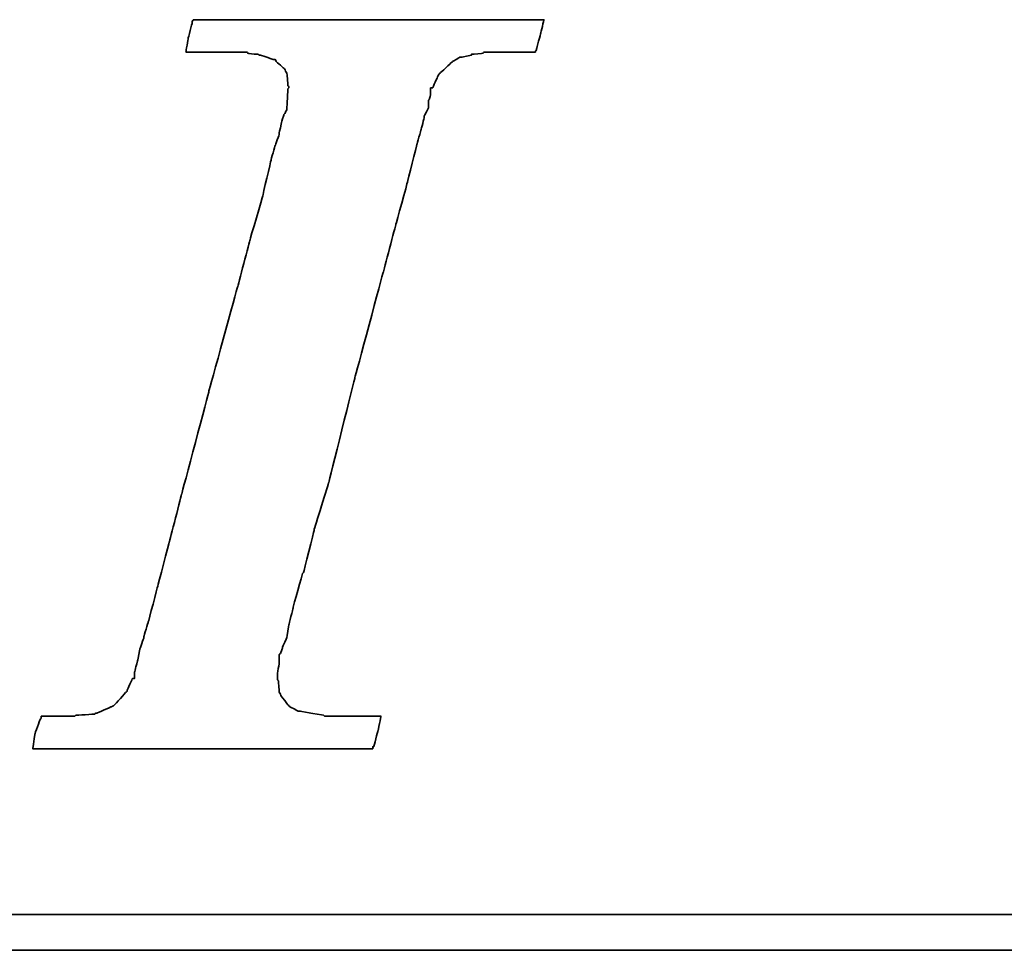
# Model space of a CAD drawing. Header units: millimetres. Extents: x 292 to 530, y -432 to -356.
# Tile 32 of 52: x 463.83 to 465.89, y -409.1 to -407.16. Entities that reach past the tile are written whole.
import ezdxf

# ---------------------------------------------------------------- set-up
doc = ezdxf.new("R2010")
doc.units = ezdxf.units.MM
doc.header["$LTSCALE"] = 0.1
doc.layers.add('DIM', color=4, linetype='CONTINUOUS')
doc.layers.add('layer 1', color=7, linetype='CONTINUOUS')

# ---------------------------------------------------------------- blocks, each defined once
blk = doc.blocks.new('TBI MOTION logo(完整正式版)')
at = {"layer": 'layer 1', "color": 22, "lineweight": 35}
for points, knots in [([(-40.59125, -7.94375), (-40.59125, -7.94375), (-40.97375, -7.94375), (-40.97375, -7.94375), (-40.97375, -7.94375), (-40.97375, -7.94375), (-41.38125, -7.94375), (-41.38125, -7.94375), (-41.38125, -7.94375), (-41.38125, -7.94375), (-41.54875, -7.94375), (-41.54875, -7.94375), (-41.54875, -7.94375), (-41.54875, -7.94375), (-41.59875, -7.94375), (-41.59875, -7.94375), (-41.59875, -7.94375), (-41.59875, -7.94375), (-41.88375, -7.94375), (-41.88375, -7.94375), (-41.88375, -7.94375), (-41.88375, -7.94375), (-41.90875, -7.91875), (-41.90875, -7.91875), (-41.90875, -7.91875), (-41.90875, -7.91875), (-42.19875, -7.87125), (-42.19875, -7.87125), (-42.19875, -7.87125), (-42.19875, -7.87125), (-42.43875, -7.82375), (-42.43875, -7.82375), (-42.43875, -7.82375), (-42.43875, -7.82375), (-42.45875, -7.82375), (-42.45875, -7.82375), (-42.45875, -7.82375), (-42.45875, -7.82375), (-42.48625, -7.82375), (-42.48625, -7.82375), (-42.48625, -7.82375), (-42.48625, -7.82375), (-42.67625, -7.72375), (-42.67625, -7.72375), (-42.67625, -7.72375), (-42.67625, -7.72375), (-42.70125, -7.70375), (-42.70125, -7.70375), (-42.70125, -7.70375), (-42.70125, -7.70375), (-42.72375, -7.67875), (-42.72375, -7.67875), (-42.72375, -7.67875), (-42.72375, -7.67875), (-42.86875, -7.48875), (-42.86875, -7.48875), (-42.86875, -7.48875), (-42.86875, -7.48875), (-42.89375, -7.43875), (-42.89375, -7.43875), (-42.89375, -7.43875), (-42.89375, -7.43875), (-42.91875, -7.38875), (-42.91875, -7.38875), (-42.91875, -7.38875), (-42.91875, -7.38875), (-42.93875, -7.12875), (-42.93875, -7.12875), (-42.93875, -7.12875), (-42.93875, -7.12875), (-42.96375, -7.10375), (-42.96375, -7.10375), (-42.96375, -7.10375), (-42.96375, -7.10375), (-42.96375, -7.05375), (-42.96375, -7.05375), (-42.96375, -7.05375), (-42.96375, -7.05375), (-42.96375, -7.00875), (-42.96375, -7.00875), (-42.96375, -7.00875), (-42.96375, -7.00875), (-42.91875, -6.69625), (-42.91875, -6.69625), (-42.91875, -6.69625), (-42.91875, -6.69625), (-42.91875, -6.62375), (-42.91875, -6.62375), (-42.91875, -6.62375), (-42.91875, -6.62375), (-42.91875, -6.59625), (-42.91875, -6.59625), (-42.91875, -6.59625), (-42.91875, -6.59625), (-42.91875, -6.57375), (-42.91875, -6.57375), (-42.91875, -6.57375), (-42.91875, -6.57375), (-42.91875, -6.52875), (-42.91875, -6.52875), (-42.91875, -6.52875), (-42.91875, -6.52875), (-42.89375, -6.50375), (-42.89375, -6.50375), (-42.89375, -6.50375), (-42.89375, -6.50375), (-42.84375, -6.38375), (-42.84375, -6.38375), (-42.84375, -6.38375), (-42.84375, -6.38375), (-42.84375, -6.35875), (-42.84375, -6.35875), (-42.84375, -6.35875), (-42.84375, -6.35875), (-42.74625, -6.14375), (-42.74625, -6.14375), (-42.74625, -6.14375), (-42.74625, -6.14375), (-42.70125, -5.85375), (-42.70125, -5.85375), (-42.70125, -5.85375), (-42.70125, -5.85375), (-42.60375, -5.47125), (-42.60375, -5.47125), (-42.60375, -5.47125), (-42.60375, -5.47125), (-42.60375, -5.44875), (-42.60375, -5.44875), (-42.60375, -5.44875), (-42.60375, -5.44875), (-42.38875, -4.67875), (-42.38875, -4.67875), (-42.38875, -4.67875), (-42.38875, -4.67875), (-42.36375, -4.65375), (-42.36375, -4.65375), (-42.36375, -4.65375), (-42.36375, -4.65375), (-42.12375, -3.69625), (-42.12375, -3.69625), (-42.12375, -3.69625), (-42.12375, -3.69625), (-42.12375, -3.67374), (-42.12375, -3.67374), (-42.12375, -3.67374), (-42.12375, -3.67374), (-41.78875, -2.59374), (-41.78875, -2.59374), (-41.78875, -2.59374), (-41.78875, -2.59374), (-41.18875, -0.19375), (-41.18875, -0.19375), (-41.18875, -0.19375), (-41.18875, -0.19375), (-40.54375, 2.20624), (-40.54375, 2.20624), (-40.54375, 2.20624), (-40.54375, 2.20624), (-40.25375, 3.30875), (-40.25375, 3.30875), (-40.25375, 3.30875), (-40.25375, 3.30875), (-39.98875, 4.27125), (-39.98875, 4.27125), (-39.98875, 4.27125), (-39.98875, 4.27125), (-39.77375, 5.13125), (-39.77375, 5.13125), (-39.77375, 5.13125), (-39.77375, 5.13125), (-39.67875, 5.47125), (-39.67875, 5.47125), (-39.67875, 5.47125), (-39.67875, 5.47125), (-39.60375, 5.75625), (-39.60375, 5.75625), (-39.60375, 5.75625), (-39.60375, 5.75625), (-39.60375, 5.78125), (-39.60375, 5.78125), (-39.60375, 5.78125), (-39.60375, 5.78125), (-39.50875, 5.97125), (-39.50875, 5.97125), (-39.50875, 5.97125), (-39.50875, 5.97125), (-39.50875, 6.13875), (-39.50875, 6.13875), (-39.50875, 6.13875), (-39.50875, 6.13875), (-39.48625, 6.16625), (-39.48625, 6.16625), (-39.48625, 6.16625), (-39.48625, 6.16625), (-39.46125, 6.28625), (-39.46125, 6.28625), (-39.46125, 6.28625), (-39.46125, 6.28625), (-39.46125, 6.42625), (-39.46125, 6.42625), (-39.46125, 6.42625), (-39.46125, 6.42625), (-39.41375, 6.42625), (-39.41375, 6.42625), (-39.41375, 6.42625), (-39.41375, 6.42625), (-39.29375, 6.69125), (-39.29375, 6.69125), (-39.29375, 6.69125), (-39.29375, 6.69125), (-39.26875, 6.74125), (-39.26875, 6.74125), (-39.26875, 6.74125), (-39.26875, 6.74125), (-39.24375, 6.76625), (-39.24375, 6.76625), (-39.24375, 6.76625), (-39.24375, 6.76625), (-38.98375, 7.00624), (-38.98375, 7.00624), (-38.98375, 7.00624), (-38.98375, 7.00624), (-38.95625, 7.02624), (-38.95625, 7.02624), (-38.95625, 7.02624), (-38.95625, 7.02624), (-38.78875, 7.12624), (-38.78875, 7.12624), (-38.78875, 7.12624), (-38.78875, 7.12624), (-38.76375, 7.12624), (-38.76375, 7.12624), (-38.76375, 7.12624), (-38.76375, 7.12624), (-38.74375, 7.12624), (-38.74375, 7.12624), (-38.74375, 7.12624), (-38.74375, 7.12624), (-38.52875, 7.17125), (-38.52875, 7.17125), (-38.52875, 7.17125), (-38.52875, 7.17125), (-38.52875, 7.19624), (-38.52875, 7.19624), (-38.52875, 7.19624), (-38.52875, 7.19624), (-38.50375, 7.19624), (-38.50375, 7.19624), (-38.50375, 7.19624), (-38.50375, 7.19624), (-38.26125, 7.21875), (-38.26125, 7.21875), (-38.26125, 7.21875), (-38.26125, 7.21875), (-38.23875, 7.24624), (-38.23875, 7.24624), (-38.23875, 7.24624), (-38.23875, 7.24624), (-38.21625, 7.24624), (-38.21625, 7.24624), (-38.21625, 7.24624), (-38.21625, 7.24624), (-38.18875, 7.24624), (-38.18875, 7.24624), (-38.18875, 7.24624), (-38.18875, 7.24624), (-37.90375, 7.24624), (-37.90375, 7.24624), (-37.90375, 7.24624), (-37.90375, 7.24624), (-37.85375, 7.24624), (-37.85375, 7.24624), (-37.85375, 7.24624), (-37.85375, 7.24624), (-37.75875, 7.24624), (-37.75875, 7.24624), (-37.75875, 7.24624), (-37.75875, 7.24624), (-37.42375, 7.24624), (-37.42375, 7.24624), (-37.42375, 7.24624), (-37.42375, 7.24624), (-37.08875, 7.24624), (-37.08875, 7.24624), (-37.08875, 7.24624), (-37.08875, 7.24624), (-37.06375, 7.24624), (-37.06375, 7.24624), (-37.06375, 7.24624), (-37.06375, 7.24624), (-37.06375, 7.26624), (-37.06375, 7.26624), (-37.06375, 7.26624), (-37.06375, 7.26624), (-37.03875, 7.29125), (-37.03875, 7.29125), (-37.03875, 7.29125), (-37.03875, 7.29125), (-37.03875, 7.31625), (-37.03875, 7.31625), (-37.03875, 7.31625), (-37.03875, 7.31625), (-36.94125, 7.67625), (-36.94125, 7.67625), (-36.94125, 7.67625), (-36.94125, 7.67625), (-36.86875, 7.98625), (-36.86875, 7.98625), (-36.86875, 7.98625), (-36.86875, 7.98625), (-36.98875, 7.98625), (-36.98875, 7.98625), (-36.98875, 7.98625), (-36.98875, 7.98625), (-37.42375, 7.98625), (-37.42375, 7.98625), (-37.42375, 7.98625), (-37.42375, 7.98625), (-37.94875, 7.98625), (-37.94875, 7.98625), (-37.94875, 7.98625), (-37.94875, 7.98625), (-38.57375, 7.98625), (-38.57375, 7.98625), (-38.57375, 7.98625), (-38.57375, 7.98625), (-39.29375, 7.98625), (-39.29375, 7.98625), (-39.29375, 7.98625), (-39.29375, 7.98625), (-40.82875, 7.98625), (-40.82875, 7.98625), (-40.82875, 7.98625), (-40.82875, 7.98625), (-42.36375, 7.98625), (-42.36375, 7.98625), (-42.36375, 7.98625), (-42.36375, 7.98625), (-43.08375, 7.98625), (-43.08375, 7.98625), (-43.08375, 7.98625), (-43.08375, 7.98625), (-43.70875, 7.98625), (-43.70875, 7.98625), (-43.70875, 7.98625), (-43.70875, 7.98625), (-44.23375, 7.98625), (-44.23375, 7.98625), (-44.23375, 7.98625), (-44.23375, 7.98625), (-44.66875, 7.98625), (-44.66875, 7.98625), (-44.66875, 7.98625), (-44.66875, 7.98625), (-44.88375, 7.98625), (-44.88375, 7.98625), (-44.88375, 7.98625), (-44.88375, 7.98625), (-44.90875, 7.94125), (-44.90875, 7.94125), (-44.90875, 7.94125), (-44.90875, 7.94125), (-44.90875, 7.91625), (-44.90875, 7.91625), (-44.90875, 7.91625), (-44.90875, 7.91625), (-45.00375, 7.55625), (-45.00375, 7.55625), (-45.00375, 7.55625), (-45.00375, 7.55625), (-45.05375, 7.24624), (-45.05375, 7.24624), (-45.05375, 7.24624), (-45.05375, 7.24624), (-44.61875, 7.24624), (-44.61875, 7.24624), (-44.61875, 7.24624), (-44.61875, 7.24624), (-44.11375, 7.24624), (-44.11375, 7.24624), (-44.11375, 7.24624), (-44.11375, 7.24624), (-43.99375, 7.24624), (-43.99375, 7.24624), (-43.99375, 7.24624), (-43.99375, 7.24624), (-43.94625, 7.24624), (-43.94625, 7.24624), (-43.94625, 7.24624), (-43.94625, 7.24624), (-43.92374, 7.24624), (-43.92374, 7.24624), (-43.92374, 7.24624), (-43.92374, 7.24624), (-43.65875, 7.24624), (-43.65875, 7.24624), (-43.65875, 7.24624), (-43.65875, 7.24624), (-43.63875, 7.21875), (-43.63875, 7.21875), (-43.63875, 7.21875), (-43.63875, 7.21875), (-43.46875, 7.19624), (-43.46875, 7.19624), (-43.46875, 7.19624), (-43.46875, 7.19624), (-43.39875, 7.19624), (-43.39875, 7.19624), (-43.39875, 7.19624), (-43.39875, 7.19624), (-43.37125, 7.17125), (-43.37125, 7.17125), (-43.37125, 7.17125), (-43.37125, 7.17125), (-43.34875, 7.17125), (-43.34875, 7.17125), (-43.34875, 7.17125), (-43.34875, 7.17125), (-43.20375, 7.12624), (-43.20375, 7.12624), (-43.20375, 7.12624), (-43.20375, 7.12624), (-43.05875, 7.07624), (-43.05875, 7.07624), (-43.05875, 7.07624), (-43.05875, 7.07624), (-43.01375, 7.07624), (-43.01375, 7.07624), (-43.01375, 7.07624), (-43.01375, 7.07624), (-42.98875, 7.02624), (-42.98875, 7.02624), (-42.98875, 7.02624), (-42.98875, 7.02624), (-42.79875, 6.86125), (-42.79875, 6.86125), (-42.79875, 6.86125), (-42.79875, 6.86125), (-42.77375, 6.81125), (-42.77375, 6.81125), (-42.77375, 6.81125), (-42.77375, 6.81125), (-42.74625, 6.76625), (-42.74625, 6.76625), (-42.74625, 6.76625), (-42.74625, 6.76625), (-42.72375, 6.47625), (-42.72375, 6.47625), (-42.72375, 6.47625), (-42.72375, 6.47625), (-42.70125, 6.45124), (-42.70125, 6.45124), (-42.70125, 6.45124), (-42.70125, 6.45124), (-42.70125, 6.42625), (-42.70125, 6.42625), (-42.70125, 6.42625), (-42.70125, 6.42625), (-42.72375, 6.40625), (-42.72375, 6.40625), (-42.72375, 6.40625), (-42.72375, 6.40625), (-42.74625, 5.97125), (-42.74625, 5.97125), (-42.74625, 5.97125), (-42.74625, 5.97125), (-42.74625, 5.94625), (-42.74625, 5.94625), (-42.74625, 5.94625), (-42.74625, 5.94625), (-42.74625, 5.92625), (-42.74625, 5.92625), (-42.74625, 5.92625), (-42.74625, 5.92625), (-42.77375, 5.87625), (-42.77375, 5.87625), (-42.77375, 5.87625), (-42.77375, 5.87625), (-42.81875, 5.80625), (-42.81875, 5.80625), (-42.81875, 5.80625), (-42.81875, 5.80625), (-42.86875, 5.63625), (-42.86875, 5.63625), (-42.86875, 5.63625), (-42.86875, 5.63625), (-42.91875, 5.39625), (-42.91875, 5.39625), (-42.91875, 5.39625), (-42.91875, 5.39625), (-42.91875, 5.37124), (-42.91875, 5.37124), (-42.91875, 5.37124), (-42.91875, 5.37124), (-43.01375, 5.10874), (-43.01375, 5.10874), (-43.01375, 5.10874), (-43.01375, 5.10874), (-43.10875, 4.77124), (-43.10875, 4.77124), (-43.10875, 4.77124), (-43.10875, 4.77124), (-43.29875, 3.95625), (-43.29875, 3.95625), (-43.29875, 3.95625), (-43.29875, 3.95625), (-43.58875, 2.95125), (-43.58875, 2.95125), (-43.58875, 2.95125), (-43.58875, 2.95125), (-43.87375, 1.87125), (-43.87375, 1.87125), (-43.87375, 1.87125), (-43.87375, 1.87125), (-44.52625, -0.50374), (-44.52625, -0.50374), (-44.52625, -0.50374), (-44.52625, -0.50374), (-45.14875, -2.85375), (-45.14875, -2.85375), (-45.14875, -2.85375), (-45.14875, -2.85375), (-45.43375, -3.95875), (-45.43375, -3.95875), (-45.43375, -3.95875), (-45.43375, -3.95875), (-45.69875, -4.96875), (-45.69875, -4.96875), (-45.69875, -4.96875), (-45.69875, -4.96875), (-45.91375, -5.78375), (-45.91375, -5.78375), (-45.91375, -5.78375), (-45.91375, -5.78375), (-46.01375, -6.11875), (-46.01375, -6.11875), (-46.01375, -6.11875), (-46.01375, -6.11875), (-46.01375, -6.14375), (-46.01375, -6.14375), (-46.01375, -6.14375), (-46.01375, -6.14375), (-46.10875, -6.40875), (-46.10875, -6.40875), (-46.10875, -6.40875), (-46.10875, -6.40875), (-46.15375, -6.64875), (-46.15375, -6.64875), (-46.15375, -6.64875), (-46.15375, -6.64875), (-46.20375, -6.83875), (-46.20375, -6.83875), (-46.20375, -6.83875), (-46.20375, -6.83875), (-46.22875, -6.93375), (-46.22875, -6.93375), (-46.22875, -6.93375), (-46.22875, -6.93375), (-46.22875, -7.07875), (-46.22875, -7.07875), (-46.22875, -7.07875), (-46.22875, -7.07875), (-46.27375, -7.07875), (-46.27375, -7.07875), (-46.27375, -7.07875), (-46.27375, -7.07875), (-46.39375, -7.34375), (-46.39375, -7.34375), (-46.39375, -7.34375), (-46.39375, -7.34375), (-46.39375, -7.36875), (-46.39375, -7.36875), (-46.39375, -7.36875), (-46.39375, -7.36875), (-46.42125, -7.38875), (-46.42125, -7.38875), (-46.42125, -7.38875), (-46.42125, -7.38875), (-46.68375, -7.67875), (-46.68375, -7.67875), (-46.68375, -7.67875), (-46.68375, -7.67875), (-46.70875, -7.70375), (-46.70875, -7.70375), (-46.70875, -7.70375), (-46.70875, -7.70375), (-46.75375, -7.72375), (-46.75375, -7.72375), (-46.75375, -7.72375), (-46.75375, -7.72375), (-47.08875, -7.87125), (-47.08875, -7.87125), (-47.08875, -7.87125), (-47.08875, -7.87125), (-47.11625, -7.87125), (-47.11625, -7.87125), (-47.11625, -7.87125), (-47.11625, -7.87125), (-47.13875, -7.89375), (-47.13875, -7.89375), (-47.13875, -7.89375), (-47.13875, -7.89375), (-47.56875, -7.91875), (-47.56875, -7.91875), (-47.56875, -7.91875), (-47.56875, -7.91875), (-47.59625, -7.94375), (-47.59625, -7.94375), (-47.59625, -7.94375), (-47.59625, -7.94375), (-47.64375, -7.94375), (-47.64375, -7.94375), (-47.64375, -7.94375), (-47.64375, -7.94375), (-47.73625, -7.94375), (-47.73625, -7.94375), (-47.73625, -7.94375), (-47.73625, -7.94375), (-48.07375, -7.94375), (-48.07375, -7.94375), (-48.07375, -7.94375), (-48.07375, -7.94375), (-48.36125, -7.94375), (-48.36125, -7.94375), (-48.36125, -7.94375), (-48.36125, -7.94375), (-48.36125, -7.96625), (-48.36125, -7.96625), (-48.36125, -7.96625), (-48.36125, -7.96625), (-48.36125, -7.99125), (-48.36125, -7.99125), (-48.36125, -7.99125), (-48.36125, -7.99125), (-48.38875, -8.01375), (-48.38875, -8.01375), (-48.38875, -8.01375), (-48.38875, -8.01375), (-48.50875, -8.34875), (-48.50875, -8.34875), (-48.50875, -8.34875), (-48.50875, -8.34875), (-48.55375, -8.68625), (-48.55375, -8.68625), (-48.55375, -8.68625), (-48.55375, -8.68625), (-48.45875, -8.68625), (-48.45875, -8.68625), (-48.45875, -8.68625), (-48.45875, -8.68625), (-48.07375, -8.68625), (-48.07375, -8.68625), (-48.07375, -8.68625), (-48.07375, -8.68625), (-47.52375, -8.68625), (-47.52375, -8.68625), (-47.52375, -8.68625), (-47.52375, -8.68625), (-46.92375, -8.68625), (-46.92375, -8.68625), (-46.92375, -8.68625), (-46.92375, -8.68625), (-46.25375, -8.68625), (-46.25375, -8.68625), (-46.25375, -8.68625), (-46.25375, -8.68625), (-46.20375, -8.68625), (-46.20375, -8.68625), (-46.20375, -8.68625), (-46.20375, -8.68625), (-44.71375, -8.68625), (-44.71375, -8.68625), (-44.71375, -8.68625), (-44.71375, -8.68625), (-43.22875, -8.68625), (-43.22875, -8.68625), (-43.22875, -8.68625), (-43.22875, -8.68625), (-42.55875, -8.68625), (-42.55875, -8.68625), (-42.55875, -8.68625), (-42.55875, -8.68625), (-42.50875, -8.68625), (-42.50875, -8.68625), (-42.50875, -8.68625), (-42.50875, -8.68625), (-41.93375, -8.68625), (-41.93375, -8.68625), (-41.93375, -8.68625), (-41.93375, -8.68625), (-41.38125, -8.68625), (-41.38125, -8.68625), (-41.38125, -8.68625), (-41.38125, -8.68625), (-40.97375, -8.68625), (-40.97375, -8.68625), (-40.97375, -8.68625), (-40.97375, -8.68625), (-40.78125, -8.68625), (-40.78125, -8.68625), (-40.78125, -8.68625), (-40.78125, -8.68625), (-40.78125, -8.63875), (-40.78125, -8.63875), (-40.78125, -8.63875), (-40.78125, -8.63875), (-40.75875, -8.63875), (-40.75875, -8.63875), (-40.75875, -8.63875), (-40.75875, -8.63875), (-40.66375, -8.27875), (-40.66375, -8.27875), (-40.66375, -8.27875), (-40.66375, -8.27875), (-40.59125, -7.94375), (-40.59125, -7.94375)], [0, 0, 0, 0, 0.00558659, 0.00558659, 0.00558659, 0.0055866, 0.01117318, 0.01117318, 0.01117318, 0.01117319, 0.01675978, 0.01675978, 0.01675978, 0.01675979, 0.02234637, 0.02234637, 0.02234637, 0.02234638, 0.02793296, 0.02793296, 0.02793296, 0.02793297, 0.03351955, 0.03351955, 0.03351955, 0.03351956, 0.03910615, 0.03910615, 0.03910615, 0.03910616, 0.04469274, 0.04469274, 0.04469274, 0.04469275, 0.05027933, 0.05027933, 0.05027933, 0.05027934, 0.05586592, 0.05586592, 0.05586592, 0.05586593, 0.06145251, 0.06145251, 0.06145251, 0.06145252, 0.06703911, 0.06703911, 0.06703911, 0.06703912, 0.0726257, 0.0726257, 0.0726257, 0.07262571, 0.07821229, 0.07821229, 0.07821229, 0.0782123, 0.08379888, 0.08379888, 0.08379888, 0.08379889, 0.08938547, 0.08938547, 0.08938547, 0.08938548, 0.09497207, 0.09497207, 0.09497207, 0.09497208, 0.10055866, 0.10055866, 0.10055866, 0.10055867, 0.10614525, 0.10614525, 0.10614525, 0.10614526, 0.11173184, 0.11173184, 0.11173184, 0.11173185, 0.11731844, 0.11731844, 0.11731844, 0.11731845, 0.12290503, 0.12290503, 0.12290503, 0.12290504, 0.12849162, 0.12849162, 0.12849162, 0.12849163, 0.13407821, 0.13407821, 0.13407821, 0.13407822, 0.1396648, 0.1396648, 0.1396648, 0.13966481, 0.1452514, 0.1452514, 0.1452514, 0.14525141, 0.15083799, 0.15083799, 0.15083799, 0.150838, 0.15642458, 0.15642458, 0.15642458, 0.15642459, 0.16201117, 0.16201117, 0.16201117, 0.16201118, 0.16759777, 0.16759777, 0.16759777, 0.16759778, 0.17318436, 0.17318436, 0.17318436, 0.17318437, 0.17877095, 0.17877095, 0.17877095, 0.17877096, 0.18435754, 0.18435754, 0.18435754, 0.18435755, 0.18994413, 0.18994413, 0.18994413, 0.18994414, 0.19553073, 0.19553073, 0.19553073, 0.19553074, 0.20111732, 0.20111732, 0.20111732, 0.20111733, 0.20670391, 0.20670391, 0.20670391, 0.20670392, 0.2122905, 0.2122905, 0.2122905, 0.21229051, 0.21787709, 0.21787709, 0.21787709, 0.2178771, 0.22346369, 0.22346369, 0.22346369, 0.2234637, 0.22905028, 0.22905028, 0.22905028, 0.22905029, 0.23463687, 0.23463687, 0.23463687, 0.23463688, 0.24022346, 0.24022346, 0.24022346, 0.24022347, 0.24581006, 0.24581006, 0.24581006, 0.24581007, 0.25139665, 0.25139665, 0.25139665, 0.25139666, 0.25698324, 0.25698324, 0.25698324, 0.25698325, 0.26256983, 0.26256983, 0.26256983, 0.26256984, 0.26815642, 0.26815642, 0.26815642, 0.26815643, 0.27374302, 0.27374302, 0.27374302, 0.27374303, 0.27932961, 0.27932961, 0.27932961, 0.27932962, 0.2849162, 0.2849162, 0.2849162, 0.28491621, 0.29050279, 0.29050279, 0.29050279, 0.2905028, 0.29608939, 0.29608939, 0.29608939, 0.2960894, 0.30167598, 0.30167598, 0.30167598, 0.30167599, 0.30726257, 0.30726257, 0.30726257, 0.30726258, 0.31284916, 0.31284916, 0.31284916, 0.31284917, 0.31843575, 0.31843575, 0.31843575, 0.31843576, 0.32402235, 0.32402235, 0.32402235, 0.32402236, 0.32960894, 0.32960894, 0.32960894, 0.32960895, 0.33519553, 0.33519553, 0.33519553, 0.33519554, 0.34078212, 0.34078212, 0.34078212, 0.34078213, 0.34636872, 0.34636872, 0.34636872, 0.34636873, 0.35195531, 0.35195531, 0.35195531, 0.35195532, 0.3575419, 0.3575419, 0.3575419, 0.35754191, 0.36312849, 0.36312849, 0.36312849, 0.3631285, 0.36871508, 0.36871508, 0.36871508, 0.36871509, 0.37430168, 0.37430168, 0.37430168, 0.37430169, 0.37988827, 0.37988827, 0.37988827, 0.37988828, 0.38547486, 0.38547486, 0.38547486, 0.38547487, 0.39106145, 0.39106145, 0.39106145, 0.39106146, 0.39664804, 0.39664804, 0.39664804, 0.39664805, 0.40223464, 0.40223464, 0.40223464, 0.40223465, 0.40782123, 0.40782123, 0.40782123, 0.40782124, 0.41340782, 0.41340782, 0.41340782, 0.41340783, 0.41899441, 0.41899441, 0.41899441, 0.41899442, 0.42458101, 0.42458101, 0.42458101, 0.42458102, 0.4301676, 0.4301676, 0.4301676, 0.43016761, 0.43575419, 0.43575419, 0.43575419, 0.4357542, 0.44134078, 0.44134078, 0.44134078, 0.44134079, 0.44692737, 0.44692737, 0.44692737, 0.44692738, 0.45251397, 0.45251397, 0.45251397, 0.45251398, 0.45810056, 0.45810056, 0.45810056, 0.45810057, 0.46368715, 0.46368715, 0.46368715, 0.46368716, 0.46927374, 0.46927374, 0.46927374, 0.46927375, 0.47486034, 0.47486034, 0.47486034, 0.47486035, 0.48044693, 0.48044693, 0.48044693, 0.48044694, 0.48603352, 0.48603352, 0.48603352, 0.48603353, 0.49162011, 0.49162011, 0.49162011, 0.49162012, 0.4972067, 0.4972067, 0.4972067, 0.49720671, 0.5027933, 0.5027933, 0.5027933, 0.50279331, 0.50837989, 0.50837989, 0.50837989, 0.5083799, 0.51396648, 0.51396648, 0.51396648, 0.51396649, 0.51955307, 0.51955307, 0.51955307, 0.51955308, 0.52513966, 0.52513966, 0.52513966, 0.52513967, 0.53072626, 0.53072626, 0.53072626, 0.53072627, 0.53631285, 0.53631285, 0.53631285, 0.53631286, 0.54189944, 0.54189944, 0.54189944, 0.54189945, 0.54748603, 0.54748603, 0.54748603, 0.54748604, 0.55307263, 0.55307263, 0.55307263, 0.55307264, 0.55865922, 0.55865922, 0.55865922, 0.55865923, 0.56424581, 0.56424581, 0.56424581, 0.56424582, 0.5698324, 0.5698324, 0.5698324, 0.56983241, 0.57541899, 0.57541899, 0.57541899, 0.575419, 0.58100559, 0.58100559, 0.58100559, 0.5810056, 0.58659218, 0.58659218, 0.58659218, 0.58659219, 0.59217877, 0.59217877, 0.59217877, 0.59217878, 0.59776536, 0.59776536, 0.59776536, 0.59776537, 0.60335196, 0.60335196, 0.60335196, 0.60335197, 0.60893855, 0.60893855, 0.60893855, 0.60893856, 0.61452514, 0.61452514, 0.61452514, 0.61452515, 0.62011173, 0.62011173, 0.62011173, 0.62011174, 0.62569832, 0.62569832, 0.62569832, 0.62569833, 0.63128492, 0.63128492, 0.63128492, 0.63128493, 0.63687151, 0.63687151, 0.63687151, 0.63687152, 0.6424581, 0.6424581, 0.6424581, 0.64245811, 0.64804469, 0.64804469, 0.64804469, 0.6480447, 0.65363128, 0.65363128, 0.65363128, 0.65363129, 0.65921788, 0.65921788, 0.65921788, 0.65921789, 0.66480447, 0.66480447, 0.66480447, 0.66480448, 0.67039106, 0.67039106, 0.67039106, 0.67039107, 0.67597765, 0.67597765, 0.67597765, 0.67597766, 0.68156425, 0.68156425, 0.68156425, 0.68156426, 0.68715084, 0.68715084, 0.68715084, 0.68715085, 0.69273743, 0.69273743, 0.69273743, 0.69273744, 0.69832402, 0.69832402, 0.69832402, 0.69832403, 0.70391061, 0.70391061, 0.70391061, 0.70391062, 0.70949721, 0.70949721, 0.70949721, 0.70949722, 0.7150838, 0.7150838, 0.7150838, 0.71508381, 0.72067039, 0.72067039, 0.72067039, 0.7206704, 0.72625698, 0.72625698, 0.72625698, 0.72625699, 0.73184358, 0.73184358, 0.73184358, 0.73184359, 0.73743017, 0.73743017, 0.73743017, 0.73743018, 0.74301676, 0.74301676, 0.74301676, 0.74301677, 0.74860335, 0.74860335, 0.74860335, 0.74860336, 0.75418994, 0.75418994, 0.75418994, 0.75418995, 0.75977654, 0.75977654, 0.75977654, 0.75977655, 0.76536313, 0.76536313, 0.76536313, 0.76536314, 0.77094972, 0.77094972, 0.77094972, 0.77094973, 0.77653631, 0.77653631, 0.77653631, 0.77653632, 0.78212291, 0.78212291, 0.78212291, 0.78212292, 0.7877095, 0.7877095, 0.7877095, 0.78770951, 0.79329609, 0.79329609, 0.79329609, 0.7932961, 0.79888268, 0.79888268, 0.79888268, 0.79888269, 0.80446927, 0.80446927, 0.80446927, 0.80446928, 0.81005587, 0.81005587, 0.81005587, 0.81005588, 0.81564246, 0.81564246, 0.81564246, 0.81564247, 0.82122905, 0.82122905, 0.82122905, 0.82122906, 0.82681564, 0.82681564, 0.82681564, 0.82681565, 0.83240223, 0.83240223, 0.83240223, 0.83240224, 0.83798883, 0.83798883, 0.83798883, 0.83798884, 0.84357542, 0.84357542, 0.84357542, 0.84357543, 0.84916201, 0.84916201, 0.84916201, 0.84916202, 0.8547486, 0.8547486, 0.8547486, 0.85474861, 0.8603352, 0.8603352, 0.8603352, 0.86033521, 0.86592179, 0.86592179, 0.86592179, 0.8659218, 0.87150838, 0.87150838, 0.87150838, 0.87150839, 0.87709497, 0.87709497, 0.87709497, 0.87709498, 0.88268156, 0.88268156, 0.88268156, 0.88268157, 0.88826816, 0.88826816, 0.88826816, 0.88826817, 0.89385475, 0.89385475, 0.89385475, 0.89385476, 0.89944134, 0.89944134, 0.89944134, 0.89944135, 0.90502793, 0.90502793, 0.90502793, 0.90502794, 0.91061453, 0.91061453, 0.91061453, 0.91061454, 0.91620112, 0.91620112, 0.91620112, 0.91620113, 0.92178771, 0.92178771, 0.92178771, 0.92178772, 0.9273743, 0.9273743, 0.9273743, 0.92737431, 0.93296089, 0.93296089, 0.93296089, 0.9329609, 0.93854749, 0.93854749, 0.93854749, 0.9385475, 0.94413408, 0.94413408, 0.94413408, 0.94413409, 0.94972067, 0.94972067, 0.94972067, 0.94972068, 0.95530726, 0.95530726, 0.95530726, 0.95530727, 0.96089385, 0.96089385, 0.96089385, 0.96089386, 0.96648045, 0.96648045, 0.96648045, 0.96648046, 0.97206704, 0.97206704, 0.97206704, 0.97206705, 0.97765363, 0.97765363, 0.97765363, 0.97765364, 0.98324022, 0.98324022, 0.98324022, 0.98324023, 0.98882682, 0.98882682, 0.98882682, 0.98882683, 0.99441341, 0.99441341, 0.99441341, 0.99441342, 1, 1, 1, 1]), ([(75.90875, -9.47875), (75.90875, -9.47875), (75.90875, -12.28625), (75.90875, -12.28625), (75.90875, -12.28625), (75.90875, -12.28625), (75.90875, -12.47875), (75.90875, -12.47875), (75.90875, -12.47875), (75.90875, -12.47875), (75.71625, -12.47875), (75.71625, -12.47875), (75.71625, -12.47875), (75.71625, -12.47875), (-88.32875, -12.47875), (-88.32875, -12.47875), (-88.32875, -12.47875), (-88.32875, -12.47875), (-88.32875, -13.29375), (-88.32875, -13.29375), (-88.32875, -13.29375), (-88.32875, -13.29375), (82.89125, -13.29375), (82.89125, -13.29375), (82.89125, -13.29375), (82.89125, -13.29375), (75.90875, -9.47875), (75.90875, -9.47875)], [0, 0, 0, 0, 0.14285714, 0.14285714, 0.14285714, 0.14285715, 0.28571429, 0.28571429, 0.28571429, 0.2857143, 0.42857143, 0.42857143, 0.42857143, 0.42857144, 0.57142857, 0.57142857, 0.57142857, 0.57142858, 0.71428571, 0.71428571, 0.71428571, 0.71428572, 0.85714286, 0.85714286, 0.85714286, 0.85714287, 1, 1, 1, 1])]:
    blk.add_open_spline(points, degree=3, knots=knots, dxfattribs=at)

msp = doc.modelspace()

# ---------------------------------------------------------------- block references
at = {"layer": 'DIM', "color": 0, "xscale": 0.0912171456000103, "yscale": 0.0912171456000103, "zscale": 0.0912171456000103}
msp.add_blockref('TBI MOTION logo(完整正式版)', (468.2909, -407.8889), dxfattribs=at)

doc.saveas('drawing.dxf')
